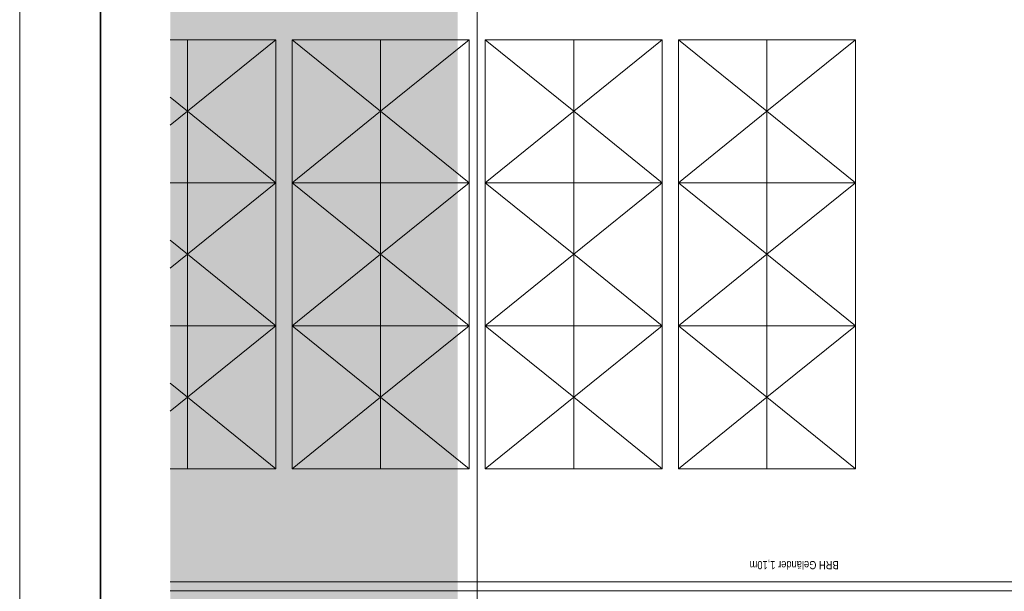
# Model space of a CAD drawing. Extents: x -740 to 300, y 62 to 1112.
# Tile 3 of 187: x -720 to -476, y 225 to 366. Entities that reach past the tile are written whole.
import ezdxf
from ezdxf.lldxf.tags import DXFTag

# ---------------------------------------------------------------- set-up
doc = ezdxf.new("R2010")
doc.units = 0
doc.layers.get('0').update_dxf_attribs({"lineweight": 13})
for name, color, linetype, lineweight, true_color in [('30 -34 Innenwände- 6 Elemente', 7, 'Continuous', 9, 0xff6633), ('30 -36 Dächer- 4 Dachbekleidungen', 7, 'Continuous', 9, 0xccccff), ('40 -44 Elektr. Anlagen- 2 Eigenstromversorgungsanlagen', 7, 'Continuous', 5, 0xff6633), ('70 -72 Beschriftung- 1 Beschriftung allgemein', 7, 'Continuous', 9, 0xff6633), ('Dachflächen Moblierung', 7, 'Continuous', 9, 0x888888), ('iwb_Layout BA_Markierung', 7, 'Continuous', 9, 0xbadcdc)]:
    doc.layers.add(name, color=color, linetype=linetype, lineweight=lineweight, true_color=true_color)
doc.layers.add('70 -71 Achsen- 1 Gebäudeachsen', color=7, linetype='STRICHPUNKT2-A06CPVBCL0', lineweight=18)
doc.layers.add('iwb_Plankopf Rahmen', color=7, linetype='Continuous', lineweight=35)
doc.styles.get("Standard").update_dxf_attribs({"font": 'ARIALN.TTF'})
tags = doc.linetypes.add('grob-A06CPVB9L0', pattern=[14, 3, -8, 3]).pattern_tags.tags
tags[8:9] = [DXFTag(74, 4), DXFTag(75, 0), DXFTag(340, '0'), DXFTag(46, 0.0), DXFTag(50, 0.0), DXFTag(44, 0.0), DXFTag(45, 0.0)]
tags[6:7] = [DXFTag(74, 4), DXFTag(75, 0), DXFTag(340, '0'), DXFTag(46, 0.0), DXFTag(50, 0.0), DXFTag(44, 0.0), DXFTag(45, 0.0)]
tags[4:5] = [DXFTag(74, 4), DXFTag(75, 0), DXFTag(340, '0'), DXFTag(46, 0.0), DXFTag(50, 0.0), DXFTag(44, 0.0), DXFTag(45, 0.0)]
tags = doc.linetypes.add('STRICHPUNKT2-A06CPVBCL0', pattern=[12.7, 6.35, -3.175, 0, -3.175]).pattern_tags.tags
tags[10:11] = [DXFTag(74, 4), DXFTag(75, 0), DXFTag(340, '0'), DXFTag(46, 0.0), DXFTag(50, 0.0), DXFTag(44, 0.0), DXFTag(45, 0.0)]
tags[8:9] = [DXFTag(74, 4), DXFTag(75, 0), DXFTag(340, '0'), DXFTag(46, 0.0), DXFTag(50, 0.0), DXFTag(44, 0.0), DXFTag(45, 0.0)]
tags[6:7] = [DXFTag(74, 4), DXFTag(75, 0), DXFTag(340, '0'), DXFTag(46, 0.0), DXFTag(50, 0.0), DXFTag(44, 0.0), DXFTag(45, 0.0)]
tags[4:5] = [DXFTag(74, 4), DXFTag(75, 0), DXFTag(340, '0'), DXFTag(46, 0.0), DXFTag(50, 0.0), DXFTag(44, 0.0), DXFTag(45, 0.0)]

# ---------------------------------------------------------------- blocks, each defined once
blk = doc.blocks.new('Polygon-A06CPVB1L0')
at = {"color": 0, "linetype": 'ByBlock', "lineweight": -2, "ltscale": 0.13}
blk.add_solid([(-611.22, 86.2), (-682.36, 86.01), (-611.05, 1083.81), (-682.36, 1083.81)], dxfattribs=at)
blk = doc.blocks.new('Referenz-A06CPVBEL0')
at = {"layer": '30 -34 Innenwände- 6 Elemente', "color": 0, "linetype": 'Continuous', "ltscale": 0.13}
for p, q in [((-6.16, 227.11), (-682.36, 227.11)), ((-682.36, 224.91), (-3.96, 224.91))]:
    blk.add_line(p, q, dxfattribs=at)
at = {"layer": '30 -36 Dächer- 4 Dachbekleidungen', "color": 0, "linetype": 'Continuous', "ltscale": 0.13}
for p, q in [((-6.16, 227.11), (-682.36, 227.11)), ((-682.36, 224.91), (-4.16, 224.91))]:
    blk.add_line(p, q, dxfattribs=at)
at = {"layer": '40 -44 Elektr. Anlagen- 2 Eigenstromversorgungsanlagen', "color": 0, "lineweight": 9}
for p, q in [((-682.36, 361.31), (-678.12, 361.31)), ((-678.12, 361.31), (-678.12, 325.91)), ((-656.2, 361.31), (-678.12, 361.31)), ((-656.2, 325.91), (-656.2, 361.31)), ((-652.2, 325.91), (-652.2, 361.31)), ((-652.2, 361.31), (-630.28, 361.31)), ((-630.28, 361.31), (-630.28, 325.91)), ((-608.36, 361.31), (-630.28, 361.31)), ((-608.36, 325.91), (-608.36, 361.31)), ((-604.36, 325.91), (-604.36, 361.31)), ((-604.36, 361.31), (-582.44, 361.31)), ((-582.44, 361.31), (-582.44, 325.91)), ((-560.52, 361.31), (-582.44, 361.31)), ((-560.52, 325.91), (-560.52, 361.31)), ((-556.52, 325.91), (-556.52, 361.31)), ((-556.52, 361.31), (-534.6, 361.31)), ((-534.6, 361.31), (-534.6, 325.91)), ((-512.68, 361.31), (-534.6, 361.31)), ((-512.68, 325.91), (-512.68, 361.31)), ((-678.12, 325.91), (-682.36, 325.91)), ((-678.12, 325.91), (-678.12, 290.51)), ((-656.2, 325.91), (-678.12, 325.91)), ((-656.2, 290.51), (-656.2, 325.91)), ((-652.2, 290.51), (-652.2, 325.91)), ((-652.2, 325.91), (-630.28, 325.91)), ((-630.28, 325.91), (-630.28, 290.51)), ((-608.36, 325.91), (-630.28, 325.91)), ((-608.36, 290.51), (-608.36, 325.91)), ((-604.36, 290.51), (-604.36, 325.91)), ((-604.36, 325.91), (-582.44, 325.91)), ((-582.44, 325.91), (-582.44, 290.51)), ((-560.52, 325.91), (-582.44, 325.91)), ((-560.52, 290.51), (-560.52, 325.91)), ((-556.52, 290.51), (-556.52, 325.91)), ((-556.52, 325.91), (-534.6, 325.91)), ((-534.6, 325.91), (-512.68, 325.91)), ((-534.6, 325.91), (-534.6, 290.51)), ((-512.68, 290.51), (-512.68, 325.91)), ((-682.36, 290.51), (-678.12, 290.51)), ((-678.12, 290.51), (-656.2, 290.51)), ((-678.12, 290.51), (-678.12, 255.11)), ((-656.2, 255.11), (-656.2, 290.51)), ((-630.28, 290.51), (-652.2, 290.51)), ((-652.2, 255.11), (-652.2, 290.51)), ((-630.28, 290.51), (-630.28, 255.11)), ((-630.28, 290.51), (-608.36, 290.51)), ((-608.36, 255.11), (-608.36, 290.51)), ((-582.44, 290.51), (-604.36, 290.51)), ((-604.36, 255.11), (-604.36, 290.51)), ((-582.44, 290.51), (-582.44, 255.11)), ((-582.44, 290.51), (-560.52, 290.51)), ((-560.52, 255.11), (-560.52, 290.51)), ((-534.6, 290.51), (-556.52, 290.51)), ((-556.52, 255.11), (-556.52, 290.51)), ((-534.6, 290.51), (-534.6, 255.11)), ((-512.68, 290.51), (-534.6, 290.51)), ((-512.68, 255.11), (-512.68, 290.51)), ((-678.12, 255.11), (-682.36, 255.11)), ((-678.12, 255.11), (-656.2, 255.11)), ((-630.28, 255.11), (-652.2, 255.11)), ((-630.28, 255.11), (-608.36, 255.11)), ((-582.44, 255.11), (-604.36, 255.11)), ((-582.44, 255.11), (-560.52, 255.11)), ((-534.6, 255.11), (-556.52, 255.11)), ((-534.6, 255.11), (-512.68, 255.11))]:
    blk.add_line(p, q, dxfattribs=at)
at = {"layer": '70 -71 Achsen- 1 Gebäudeachsen', "color": 0, "linetype": 'STRICHPUNKT2-A06CPVBCL0', "ltscale": 0.18}
blk.add_line((-606.36, 1084.85), (-606.36, 85.41), dxfattribs=at)
at = {"layer": 'Dachflächen Moblierung', "color": 0, "linetype": 'grob-A06CPVB9L0', "lineweight": 5, "ltscale": 0.13}
for p, q in [((-656.2, 361.31), (-678.12, 343.61)), ((-652.2, 361.31), (-630.28, 343.61)), ((-608.36, 361.31), (-630.28, 343.61)), ((-604.36, 361.31), (-582.44, 343.61)), ((-560.52, 361.31), (-582.44, 343.61)), ((-556.52, 361.31), (-534.6, 343.61)), ((-512.68, 361.31), (-534.6, 343.61)), ((-682.36, 347.04), (-678.12, 343.61)), ((-678.12, 343.61), (-682.36, 340.18)), ((-678.12, 343.61), (-656.2, 325.91)), ((-630.28, 343.61), (-652.2, 325.91)), ((-630.28, 343.61), (-608.36, 325.91)), ((-582.44, 343.61), (-604.36, 325.91)), ((-582.44, 343.61), (-560.52, 325.91)), ((-534.6, 343.61), (-556.52, 325.91)), ((-534.6, 343.61), (-512.68, 325.91)), ((-656.2, 325.91), (-678.12, 308.21)), ((-652.2, 325.91), (-630.28, 308.21)), ((-608.36, 325.91), (-630.28, 308.21)), ((-604.36, 325.91), (-582.44, 308.21)), ((-560.52, 325.91), (-582.44, 308.21)), ((-556.52, 325.91), (-534.6, 308.21)), ((-512.68, 325.91), (-534.6, 308.21)), ((-682.36, 311.64), (-678.12, 308.21)), ((-678.12, 308.21), (-682.36, 304.78)), ((-678.12, 308.21), (-656.2, 290.51)), ((-630.28, 308.21), (-652.2, 290.51)), ((-630.28, 308.21), (-608.36, 290.51)), ((-582.44, 308.21), (-604.36, 290.51)), ((-582.44, 308.21), (-560.52, 290.51)), ((-534.6, 308.21), (-556.52, 290.51)), ((-534.6, 308.21), (-512.68, 290.51)), ((-656.2, 290.51), (-678.12, 272.81)), ((-652.2, 290.51), (-630.28, 272.81)), ((-608.36, 290.51), (-630.28, 272.81)), ((-604.36, 290.51), (-582.44, 272.81)), ((-560.52, 290.51), (-582.44, 272.81)), ((-556.52, 290.51), (-534.6, 272.81)), ((-512.68, 290.51), (-534.6, 272.81)), ((-682.36, 276.24), (-678.12, 272.81)), ((-678.12, 272.81), (-682.36, 269.38)), ((-678.12, 272.81), (-656.2, 255.11)), ((-630.28, 272.81), (-652.2, 255.11)), ((-630.28, 272.81), (-608.36, 255.11)), ((-582.44, 272.81), (-604.36, 255.11)), ((-582.44, 272.81), (-560.52, 255.11)), ((-534.6, 272.81), (-556.52, 255.11)), ((-534.6, 272.81), (-512.68, 255.11))]:
    blk.add_line(p, q, dxfattribs=at)
at = {"layer": '70 -72 Beschriftung- 1 Beschriftung allgemein', "color": 0, "linetype": 'Continuous', "ltscale": 0.13, "insert": (-516.84, 230.23), "char_height": 2.0138, "attachment_point": 1, "rotation": 180}
blk.add_mtext('{\\fArial Narrow;BRH Geländer 1,10m}', dxfattribs=at)

msp = doc.modelspace()

# ---------------------------------------------------------------- linework, layer by layer
at = {"layer": 'iwb_Plankopf Rahmen', "color": 8, "lineweight": 13, "ltscale": 0.13, "true_color": 0x808080}
msp.add_lwpolyline([(300.35, 62.43), (-719.65, 62.43), (-719.65, 1112.43), (300.35, 1112.43), (300.35, 62.43)], close=True, dxfattribs=at)
at = {"layer": 'iwb_Plankopf Rahmen', "ltscale": 0.35}
msp.add_lwpolyline([(-699.65, 67.43), (-699.65, 1107.43), (295.35, 1107.43), (295.35, 67.43), (-599.65, 67.43), (-699.65, 67.43)], close=True, dxfattribs=at)

# ---------------------------------------------------------------- block references
at = {"color": 8, "lineweight": 13, "ltscale": 0.13, "true_color": 0x808080}
msp.add_blockref('Referenz-A06CPVBEL0', (0, 0), dxfattribs=at)
at = {"layer": 'iwb_Layout BA_Markierung', "ltscale": 0.13}
msp.add_blockref('Polygon-A06CPVB1L0', (0, 0), dxfattribs=at)

doc.saveas('drawing.dxf')
